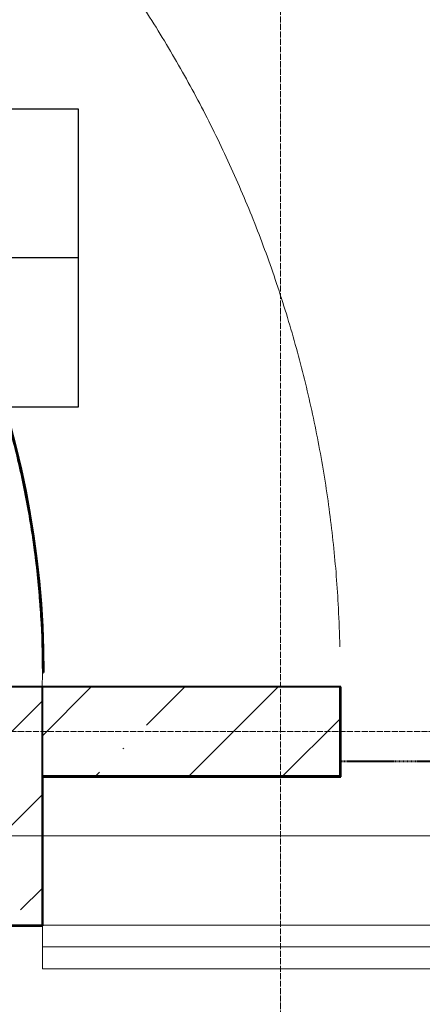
# Model space of a CAD drawing. Header units: millimetres. Extents: x -290 to 116110, y -2975 to 80225.
# Tile 121 of 247: x 47114 to 48466, y 47546 to 50852. Entities that reach past the tile are written whole.
import ezdxf
from ezdxf.enums import TextEntityAlignment as Align

# ---------------------------------------------------------------- set-up
doc = ezdxf.new("R2010")
doc.units = ezdxf.units.MM
doc.set_wipeout_variables(frame=1)
for name, pattern in [('ADSK_Линия сетки', [25, 20, -2.5, 0, -2.5]), ('ADSK_Линия сетки_2_', [25, 20, -2.5, 0, -2.5]), ('ADSK_Штриховая_ш3 п1_5', [4.5, 3, -1.5]), ('Штрих_3_1_5_', [4.5, 3, -1.5])]:
    doc.linetypes.add(name, pattern=pattern)
doc.layers.add('_Разделитель помещений_', color=4, linetype='ADSK_Штриховая_ш3 п1_5', lineweight=40, true_color=0x00ffff)
for name, color, linetype, lineweight in [('КИП_выноска', 6, 'Continuous', 25), ('Несущие колонны', 7, 'Continuous', 18), ('Оборудование', 7, 'Continuous', 18), ('Оси', 7, 'Continuous', 9), ('Перекрытия', 7, 'Continuous', 18), ('Стены разрез', 7, 'Continuous', 40)]:
    doc.layers.add(name, color=color, linetype=linetype, lineweight=lineweight)
doc.styles.add('GOST 2.304', font='simplex.shx', dxfattribs={"width": 0.65, "oblique": 15})
doc.styles.get("Standard").update_dxf_attribs({"font": 'arial.ttf'})

# ---------------------------------------------------------------- blocks, each defined once
blk = doc.blocks.new('Канал RECYFIX - PolyMax Basic ЛВ-10_16_16-ПП-3515387-B2_-11_400__На лист секция 4_-11_400')
at = {"layer": 'Оборудование', "color": 253, "lineweight": 9, "true_color": 0xaaaaaa}
for p, q in [((0, 73), (2502.2, 73)), ((0, -73), (0, 73)), ((0, 0), (2554.3, 0)), ((8410, -73), (0, -73))]:
    blk.add_line(p, q, dxfattribs=at)
blk = doc.blocks.new('135_SLK_GD_AR_rvt-1-B2_-11_400__На лист секция 4_-11_400')
at = {"layer": '_Разделитель помещений_', "color": 131, "linetype": 'Штрих_3_1_5_', "true_color": 0xaaffff}
blk.add_line((-13086299.7, -9250600.3), (-13087409.7, -9250600.3), dxfattribs=at)
at = {"layer": 'Перекрытия', "color": 253, "true_color": 0xaaaaaa}
for points, knots in [([(-13087410.5, -9250215.3), (-13087411.4, -9250172.1), (-13087415.6, -9250057.4), (-13087430.3, -9249871.5), (-13087458.3, -9249658.6), (-13087497.4, -9249447.5), (-13087547.6, -9249238.7), (-13087608.6, -9249032.8), (-13087680.2, -9248830.3), (-13087762.4, -9248631.9), (-13087854.9, -9248438.1), (-13087957.3, -9248249.4), (-13088069.5, -9248066.3), (-13088191.2, -9247889.3), (-13088321.9, -9247718.9), (-13088461.4, -9247555.6), (-13088559.9, -9247451.8), (-13088610.5, -9247401.2)], [-0.9735919, -0.9735919, -0.9735919, -0.9735919, -0.9333333, -0.8666667, -0.8, -0.7333333, -0.6666667, -0.6, -0.5333333, -0.4666667, -0.4, -0.3333333, -0.2666667, -0.2, -0.1333333, -0.0666667, 0, 0, 0, 0]), ([(-13088457, -9249760.7), (-13088458.7, -9249751.3), (-13088464.6, -9249718.3), (-13088471.2, -9249685.5), (-13088476.1, -9249662.2)], [-0.76160127, -0.76160127, -0.76160127, -0.76160127, -0.75, -0.72118275, -0.72118275, -0.72118275, -0.72118275])]:
    blk.add_open_spline(points, degree=3, knots=knots, dxfattribs=at)
for points in [[(-13088409.7, -9250300.3), (-13088409.7, -9250237.8), (-13088413.4, -9250112.9), (-13088430.4, -9249926.4), (-13088458.6, -9249741.2), (-13088497.9, -9249558.1), (-13088548.2, -9249377.6), (-13088609.3, -9249200.4), (-13088681.1, -9249027.3), (-13088763.1, -9248858.8), (-13088855.1, -9248695.5), (-13088956.9, -9248538.2), (-13089067.8, -9248387.4), (-13089187.8, -9248243.5), (-13089273.4, -9248152.5), (-13089317.6, -9248108.3)], [(-13088429.8, -9249947.9), (-13088433.5, -9249915), (-13088437.8, -9249882.1), (-13088442.7, -9249849.3)], [(-13088414, -9250136.4), (-13088415.8, -9250103.3), (-13088418, -9250070.2), (-13088420.9, -9250037.2)], [(-13088410.1, -9250350.3), (-13088409.4, -9250309), (-13088409.6, -9250267.7), (-13088410.6, -9250226.5)]]:
    blk.add_open_spline(points, degree=3, dxfattribs=at)
at = {"layer": 'Стены разрез', "color": 253, "true_color": 0xaaaaaa}
for p, q in [((-13088406.4, -9250301.3), (-13088404.4, -9250301.3)), ((-13087409.7, -9250350.3), (-13087409.7, -9250650.3)), ((-13087407.7, -9250350.3), (-13087409.7, -9250350.3)), ((-13087407.7, -9250652.3), (-13087407.7, -9250350.3)), ((-13087409.7, -9250650.3), (-13088409.7, -9250650.3)), ((-13088407.7, -9250652.3), (-13087409.7, -9250652.3)), ((-13088407.7, -9251152.3), (-13088407.7, -9250652.3)), ((-13087409.7, -9250652.3), (-13087407.7, -9250652.3)), ((-13088911.7, -9251152.3), (-13088409.7, -9251152.3)), ((-13088409.7, -9251152.3), (-13088407.7, -9251152.3))]:
    blk.add_line(p, q, dxfattribs=at)
for radius in [3100, 3102]:
    blk.add_arc((-13091506.4, -9250300.3), radius, 359.9815, 44.9285, dxfattribs=at)
at = {"layer": 'Оборудование', "color": 253, "lineweight": 18, "true_color": 0xaaaaaa}
blk.add_blockref('Канал RECYFIX - PolyMax Basic ЛВ-10_16_16-ПП-3515387-B2_-11_400__На лист секция 4_-11_400', (-13088409.7, -9251223.3), dxfattribs=at)
blk = doc.blocks.new('Бетон-Прямоугольная-Колонна - CLM_Подземные этажи_В40-800х500-V80-B2_-11_400__На лист секция 4_-11_400')
at = {"layer": 'Несущие колонны', "lineweight": 9, "true_color": 0xaaaaaa}
h = blk.add_hatch(dxfattribs=at)
h.set_pattern_fill('FP_18', color=253, style=0, pattern_type=2)
h.set_pattern_definition([(135, (-9250750.3, 13088659.66), (-314.308964, -314.308964), []), (135, (-9250750.3, 13088973.97), (-314.308964, -314.308964), [555.625, -111.125, 3.353, -107.772])])
h.paths.add_polyline_path([(400, 250), (-400, 250), (-400, -250), (400, -250), (400, 36.9)])
at = {"layer": 'Несущие колонны', "color": 253, "lineweight": 40, "true_color": 0xaaaaaa}
for p, q in [((400, 250), (-400, 250)), ((-400, 250), (-400, -250)), ((400, -250), (400, 250)), ((-400, -250), (400, -250))]:
    blk.add_line(p, q, dxfattribs=at)
blk = doc.blocks.new('135_SLK_GD_KR_rvt-1-B2_-11_400__На лист секция 4_-11_400')
at = {"layer": 'Несущие колонны', "lineweight": 9, "true_color": 0xaaaaaa}
h = blk.add_hatch(dxfattribs=at)
h.set_pattern_fill('FP_12', color=253, style=0, pattern_type=2)
h.set_pattern_definition([(45, (0, 0), (-314.308964, 314.308964), []), (45, (314.3, 0), (-314.308964, 314.308964), [555.625, -111.125, 3.353, -107.772])])
h.paths.add_polyline_path([(-13087409.7, -9250650.3), (-13087409.7, -9250350.3), (-13088409.7, -9250350.3), (-13088409.7, -9250650.3), (-13087918.8, -9250650.3)])
at = {"layer": 'Несущие колонны', "color": 253, "lineweight": 40, "true_color": 0xaaaaaa}
for p, q in [((-13087409.7, -9250350.3), (-13088409.7, -9250350.3)), ((-13087409.7, -9250650.3), (-13087409.7, -9250350.3)), ((-13088409.7, -9250650.3), (-13087409.7, -9250650.3))]:
    blk.add_line(p, q, dxfattribs=at)
at = {"layer": 'Оси', "color": 254, "linetype": 'ADSK_Линия сетки_2_', "true_color": 0xe5e5e5}
blk.add_line((-13132712.8, -9250850.3), (-13037493.1, -9250850.3), dxfattribs=at)
at = {"layer": 'Несущие колонны', "color": 7, "lineweight": 18, "true_color": 0xffffff, "rotation": 269.9999999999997}
blk.add_blockref('Бетон-Прямоугольная-Колонна - CLM_Подземные этажи_В40-800х500-V80-B2_-11_400__На лист секция 4_-11_400', (-13088659.7, -9250750.3), dxfattribs=at)
blk = doc.blocks.new('A$Cc005853f')
at = {"layer": 'Оси', "color": 253, "linetype": 'ADSK_Линия сетки', "true_color": 0xaaaaaa}
for p, q in [((45903.1, 2607.6), (45903.1, 76891.8)), ((96019.7, 47539.4), (2671.3, 47539.4)), ((96019.7, 47189.4), (2671.4, 47189.4))]:
    blk.add_line(p, q, dxfattribs=at)
at = {"lineweight": 5}
for name in ['135_SLK_GD_KR_rvt-1-B2_-11_400__На лист секция 4_-11_400', '135_SLK_GD_AR_rvt-1-B2_-11_400__На лист секция 4_-11_400']:
    blk.add_blockref(name, (13133512.8, 9298039.8), dxfattribs=at)
blk = doc.blocks.new('*U339')
at = {"color": 0, "linetype": 'Continuous', "lineweight": 30, "ltscale": 75, "width": 0.85, "flags": 104}
blk.add_attdef('ПРИМЕЧАНИЕ_1', text='', height=2.5, dxfattribs=at).set_placement((8, 3.611), align=Align.BOTTOM_CENTER)
at = {"color": 0, "lineweight": 30, "width": 0.85, "flags": 104}
blk.add_attdef('ПРИМЕЧАНИЕ_2', text='', height=2.5, dxfattribs=at).set_placement((8, -7.53), align=Align.BOTTOM_CENTER)
at = {"color": 0, "lineweight": 30, "style": 'GOST 2.304', "width": 0.85}
for tag, p in [('ИМЯ_КАБЕЛЯ_2', (8, -7.5)), ('ИМЯ_КАБЕЛЯ_3', (8, -12.5)), ('ИМЯ_КАБЕЛЯ_4', (8, -17.5)), ('ИМЯ_КАБЕЛЯ_5', (8, -22.5)), ('ИМЯ_КАБЕЛЯ_6', (8, -27.5)), ('ИМЯ_КАБЕЛЯ_7', (8, -32.5)), ('ИМЯ_КАБЕЛЯ_8', (8, -37.5)), ('ИМЯ_КАБЕЛЯ_9', (8, -42.5))]:
    blk.add_attdef(tag, text='', height=2.5, dxfattribs=at).set_placement(p, align=Align.BOTTOM_CENTER)
at = {"linetype": 'Continuous'}
blk.add_wipeout([(0, 2.5), (16, 2.5), (16, -2.5), (0, -2.5)], dxfattribs=at)
at = {"color": 0, "linetype": 'Continuous'}
blk.add_lwpolyline([(0, -2.5), (16, -2.5), (16, 2.5), (0, 2.5)], close=True, dxfattribs=at)
at = {"color": 0, "lineweight": 30, "style": 'GOST 2.304', "width": 0.85}
blk.add_attdef('ИМЯ_КАБЕЛЯ_1', text='', height=2.5, dxfattribs=at).set_placement((8, -2.5), align=Align.BOTTOM_CENTER)

msp = doc.modelspace()

# ---------------------------------------------------------------- block references
msp.add_blockref('A$Cc005853f', (2087, 921.7))

# ---------------------------------------------------------------- next in the draw order: block references
at = {"layer": 'КИП_выноска', "xscale": 100, "yscale": 100, "zscale": 100}
msp.add_blockref('*U339', (45711.8, 50301.2), dxfattribs=at)

# ---------------------------------------------------------------- next in the draw order: block references
msp.add_blockref('*U339', (45711.8, 49802.2), dxfattribs=at)

doc.saveas('drawing.dxf')
